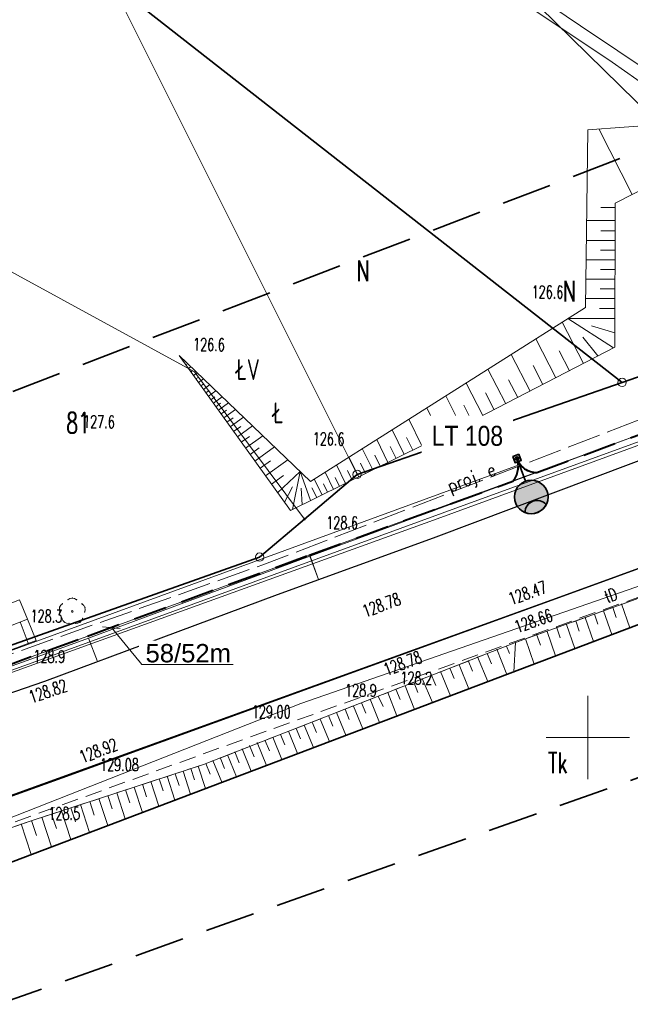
# Model space of a CAD drawing. Header units: metres. Extents: x 0 to 6497944, y 0 to 5963356.
# Tile 186 of 197: x 6497566 to 6497603, y 5963134 to 5963193. Entities that reach past the tile are written whole.
import ezdxf
from ezdxf import colors
from ezdxf.entities.mleader import LeaderData, LeaderLine
from ezdxf.math import Vec2, Vec3

# ---------------------------------------------------------------- set-up
doc = ezdxf.new("R2010")
doc.units = ezdxf.units.M
doc.header["$MEASUREMENT"] = 0
doc.linetypes.add('L_0_04', pattern=[1.5, 1, -0.5])
doc.linetypes.add('mz2.0_0.5', pattern=[2.5, 2, -0.5])
doc.layers.get('0').update_dxf_attribs({"color": 8, "linetype": 'CONTINUOUS', "lineweight": 13})
doc.layers.get('DEFPOINTS').update_dxf_attribs({"linetype": 'CONTINUOUS', "lineweight": 0, "true_color": 0xffffff})
for name, color, linetype, lineweight in [('000_INNE__NIEZYDENTYFIKOWANE_', 8, 'CONTINUOUS', 13), ('209_OPIS_KONTURU_KLASYFIKACYJNEGO', 8, 'CONTINUOUS', 13), ('210_OZNACZENIE_UzYTKU', 8, 'CONTINUOUS', 13), ('211_NR_DZIAlKI', 7, 'CONTINUOUS', 25), ('217_GRANICA_KONTURU_KLASYFIKCYJNEGO', 8, 'CONTINUOUS', 13), ('218_GRANICA_UzYTKU', 8, 'CONTINUOUS', 13), ('219_LINIA_GRANICY', 3, 'CONTINUOUS', 35), ('CHODNIK__POWIERZCHNIA_', 8, 'L_0_04', 13), ('drzewo_lisciaste__punkt_', 8, 'CONTINUOUS', 13), ('E_proj_opisy_ośw', 1, 'CONTINUOUS', 13), ('E_proj_opisy_ośw.', 7, 'CONTINUOUS', 13), ('E_proj_ośw_latarnia', 1, 'CONTINUOUS', 35), ('E_proj_ośw_linia_obw. 100', 1, 'L_0_04', 40), ('JEZDNIA__POWIERZCHNIA_', 8, 'CONTINUOUS', 25), ('KRAWezNIK__LINIA_', 8, 'CONTINUOUS', 25), ('PRZEWoD_ELEKTROENERGETYCZNY__LINIA_', 1, 'CONTINUOUS', 13), ('PRZEWoD_GAZOWY__LINIA_', 54, 'CONTINUOUS', 13), ('PRZEWoD_TELEKOMUNIKACYJNY__LINIA_', 30, 'CONTINUOUS', 13), ('PRZEWoD_TELEKOMUNIKACYJNY__LINIA__ATR1', 30, 'CONTINUOUS', 13), ('przewód elektroenergetyczny (linia) - ob. projektowany', 1, 'mz2.0_0.5', 13), ('przewód elektroenergetyczny (linia) - ob. projektowany-Atr1', 1, 'mz2.0_0.5', 13), ('PUNKT_WYSOKOsCIOWY_NATURALNY_ATR2', 8, 'CONTINUOUS', 13), ('PUNKT_WYSOKOsCIOWY_SZTUCZNY_ATR2', 8, 'CONTINUOUS', 13), ('RoW_MELIORACYJNY__POWIERZCHNIA_', 8, 'CONTINUOUS', 13), ('siatka', 8, 'CONTINUOUS', 13), ('SKARPA_NIEUMOCNIONA__POWIERZCHNIA_', 8, 'CONTINUOUS', 13), ('ZAKRES', 190, 'L_0_04', 35)]:
    doc.layers.add(name, color=color, linetype=linetype, lineweight=lineweight)
doc.styles.add('Andy', font='arial.ttf', dxfattribs={"height": 2})
doc.styles.add('Narrow', font='ARIALN.TTF', dxfattribs={"height": 2})
doc.styles.get("Standard").update_dxf_attribs({"font": 'simplex.shx'})

# ---------------------------------------------------------------- blocks, each defined once
blk = doc.blocks.new('GRT')
at = {"color": 0, "linetype": 'Continuous', "lineweight": 18}
blk.add_circle((0, 0), 0.5, dxfattribs=at)
blk = doc.blocks.new('GRO')
at = {"color": 0, "linetype": 'Continuous', "lineweight": 13}
blk.add_circle((0, 0), 0.1, dxfattribs=at)
blk = doc.blocks.new('A$C5E955987')
at = {"layer": 'E_proj_ośw_latarnia', "true_color": 0xffffff}
h = blk.add_hatch(color=7, dxfattribs=at)
h.dxf.hatch_style = 1
h.paths.add_polyline_path([(3.223, 1.824, 1), (3.408, 1.892, 1)], flags=0)
h.paths.add_polyline_path([(3.2, 1.606), (3.567, 1.742), (3.431, 2.111), (3.064, 1.976)])
h.paths.add_polyline_path([(3.223, 1.824, -1), (3.408, 1.892, -1)], flags=16)
h.paths.add_polyline_path([(0.071, 1.38, -0.683546), (0.557, 0.106, 0.679532), (1.952, 1.355, 0.687575)])
h = blk.add_hatch(color=7, dxfattribs=at)
h.dxf.hatch_style = 1
h.paths.add_polyline_path([(3.223, 1.824, 1), (3.408, 1.892, 1)])
at = {"layer": 'E_proj_ośw_latarnia'}
blk.add_hatch(color=256, dxfattribs=at).paths.add_polyline_path([(0.071, 1.38, 0.389707), (0.557, 0.106), (0.557, 0.106, 0.683546)])
at = {"layer": 'E_proj_ośw_latarnia', "flags": 128}
blk.add_lwpolyline([(3.132, 1.791), (1.952, 1.355)], dxfattribs=at)
at = {"layer": 'E_proj_ośw_latarnia'}
blk.add_lwpolyline([(3.567, 1.742), (3.2, 1.606), (3.064, 1.976), (3.431, 2.111)], close=True, dxfattribs=at)
blk.add_lwpolyline([(0.071, 1.38, 0.389707), (0.557, 0.106), (0.557, 0.106, 0.683546)], format="xyb", close=True, dxfattribs=at)
for centre, radius in [((1.007, 1.007), 1.007), ((3.315, 1.858), 0.0984)]:
    blk.add_circle(centre, radius, dxfattribs=at)
blk = doc.blocks.new('_None')
blk = doc.blocks.new('_Oblique')
at = {"color": 0, "linetype": 'ByBlock', "lineweight": -2}
blk.add_line((-0.5, -0.5), (0.5, 0.5), dxfattribs=at)

msp = doc.modelspace()

# ---------------------------------------------------------------- linework, layer by layer
at = {"layer": '000_INNE__NIEZYDENTYFIKOWANE_', "flags": 128}
for points in [[(6497602.65, 5963182.58), (6497600.65, 5963186.51)], [(6497601.63, 5963181.79), (6497600.78, 5963181.79)], [(6497601.63, 5963181.01), (6497599.92, 5963181.02)], [(6497601.63, 5963180.39), (6497600.77, 5963180.39)], [(6497601.63, 5963179.81), (6497599.91, 5963179.81)], [(6497601.63, 5963179.23), (6497600.76, 5963179.24)], [(6497601.63, 5963178.66), (6497599.89, 5963178.66)], [(6497601.63, 5963178.08), (6497600.75, 5963178.08)], [(6497601.62, 5963177.5), (6497599.87, 5963177.5)], [(6497601.62, 5963176.92), (6497600.74, 5963176.92)], [(6497601.62, 5963176.33), (6497599.86, 5963176.33)], [(6497601.62, 5963175.74), (6497600.69, 5963175.74)], [(6497601.54, 5963173.37), (6497598.79, 5963175.13)], [(6497601.62, 5963175.13), (6497598.8, 5963175.14)], [(6497599.73, 5963172.43), (6497598.45, 5963174.91)], [(6497601.62, 5963174.27), (6497600.21, 5963174.7)], [(6497598.08, 5963171.58), (6497596.87, 5963173.92)], [(6497600.6, 5963172.89), (6497599.7, 5963174.01)], [(6497598.89, 5963172), (6497598.27, 5963173.2)], [(6497575.58, 5963172.76), (6497575.59, 5963172.77)], [(6497575.73, 5963172.55), (6497575.79, 5963172.6)], [(6497596.53, 5963170.78), (6497595.39, 5963172.98)], [(6497575.88, 5963172.34), (6497575.93, 5963172.38)], [(6497576.03, 5963172.14), (6497576.17, 5963172.24)], [(6497595.07, 5963170.02), (6497594, 5963172.1)], [(6497597.29, 5963171.17), (6497596.71, 5963172.31)], [(6497576.18, 5963171.93), (6497576.27, 5963171.99)], [(6497576.33, 5963171.72), (6497576.55, 5963171.88)], [(6497576.48, 5963171.51), (6497576.61, 5963171.6)], [(6497576.63, 5963171.3), (6497576.93, 5963171.52)], [(6497595.79, 5963170.4), (6497595.24, 5963171.46)], [(6497576.78, 5963171.09), (6497576.95, 5963171.21)], [(6497576.93, 5963170.88), (6497577.3, 5963171.15)], [(6497593.7, 5963169.31), (6497592.69, 5963171.26)], [(6497577.08, 5963170.67), (6497577.28, 5963170.82)], [(6497577.23, 5963170.47), (6497577.68, 5963170.79)], [(6497577.38, 5963170.26), (6497577.62, 5963170.43)], [(6497577.53, 5963170.05), (6497578.06, 5963170.43)], [(6497592.39, 5963168.66), (6497591.48, 5963170.5)], [(6497594.37, 5963169.66), (6497593.85, 5963170.67)], [(6497577.68, 5963169.84), (6497577.96, 5963170.05)], [(6497577.83, 5963169.63), (6497578.44, 5963170.07)], [(6497578.16, 5963169.17), (6497578.85, 5963169.67)], [(6497591.17, 5963168.06), (6497590.33, 5963169.77)], [(6497593.04, 5963168.98), (6497592.56, 5963169.93)], [(6497577.99, 5963169.41), (6497578.31, 5963169.64)], [(6497578.34, 5963168.92), (6497578.71, 5963169.18)], [(6497578.53, 5963168.64), (6497579.33, 5963169.22)], [(6497590.04, 5963167.5), (6497589.25, 5963169.09)], [(6497591.77, 5963168.36), (6497591.33, 5963169.24)], [(6497578.74, 5963168.35), (6497579.17, 5963168.66)], [(6497578.97, 5963168.04), (6497579.87, 5963168.7)], [(6497590.59, 5963167.78), (6497590.19, 5963168.6)], [(6497579.2, 5963167.71), (6497579.69, 5963168.06)], [(6497579.46, 5963167.36), (6497580.49, 5963168.1)], [(6497588.98, 5963166.98), (6497588.26, 5963168.46)], [(6497589.5, 5963167.24), (6497589.12, 5963168)], [(6497579.73, 5963166.98), (6497580.28, 5963167.38)], [(6497580.02, 5963166.58), (6497581.2, 5963167.43)], [(6497587.09, 5963166.05), (6497586.46, 5963167.33)], [(6497588, 5963166.5), (6497587.33, 5963167.87)], [(6497588.49, 5963166.74), (6497588.13, 5963167.45)], [(6497586.25, 5963165.63), (6497585.66, 5963166.82)], [(6497587.54, 5963166.27), (6497587.21, 5963166.93)], [(6497580.33, 5963166.15), (6497580.96, 5963166.6)], [(6497580.66, 5963165.69), (6497582, 5963166.66)], [(6497585.46, 5963165.24), (6497584.92, 5963166.35)], [(6497586.66, 5963165.84), (6497586.36, 5963166.45)], [(6497581.01, 5963165.2), (6497581.73, 5963165.72)], [(6497581.38, 5963164.68), (6497582.74, 5963165.96)], [(6497582.27, 5963163.67), (6497582.74, 5963165.96)], [(6497583.36, 5963164.21), (6497582.74, 5963165.96)], [(6497584.73, 5963164.88), (6497584.23, 5963165.91)], [(6497585.09, 5963165.06), (6497584.83, 5963165.59)], [(6497585.85, 5963165.43), (6497585.57, 5963166.01)], [(6497581.79, 5963164.11), (6497582.27, 5963165.03)], [(6497582.85, 5963163.95), (6497582.79, 5963164.96)], [(6497583.73, 5963164.39), (6497583.44, 5963164.97)], [(6497584.05, 5963164.55), (6497583.58, 5963165.5)], [(6497584.38, 5963164.71), (6497584.14, 5963165.21)], [(6497602.02, 5963158.01), (6497602.52, 5963156.58)], [(6497600.39, 5963157.39), (6497600.6, 5963156.79)], [(6497600.94, 5963157.59), (6497601.44, 5963156.17)], [(6497601.49, 5963157.8), (6497601.7, 5963157.19)], [(6497566.42, 5963155.65), (6497565.94, 5963156.93)], [(6497598.72, 5963156.78), (6497599.21, 5963155.33)], [(6497599.28, 5963156.99), (6497599.48, 5963156.38)], [(6497599.84, 5963157.2), (6497600.33, 5963155.75)], [(6497596.92, 5963156.19), (6497597.15, 5963155.54)], [(6497597.55, 5963156.36), (6497598.05, 5963154.89)], [(6497598.11, 5963156.63), (6497598.34, 5963155.97)], [(6497595.11, 5963155.48), (6497595.29, 5963155.03)], [(6497596.25, 5963155.91), (6497596.78, 5963154.4)], [(6497593.96, 5963155.04), (6497594.21, 5963154.42)], [(6497594.53, 5963155.29), (6497595.13, 5963153.78)], [(6497592.28, 5963154.36), (6497592.86, 5963152.92)], [(6497592.81, 5963154.62), (6497593.08, 5963153.97)], [(6497593.38, 5963154.83), (6497593.99, 5963153.35)], [(6497590.54, 5963153.92), (6497590.88, 5963153.11)], [(6497591.16, 5963153.96), (6497591.75, 5963152.5)], [(6497591.71, 5963154.15), (6497591.97, 5963153.54)], [(6497589.56, 5963153.31), (6497589.8, 5963152.69)], [(6497590.05, 5963153.54), (6497590.67, 5963152.09)], [(6497587.99, 5963152.69), (6497588.54, 5963151.29)], [(6497588.48, 5963152.89), (6497588.74, 5963152.27)], [(6497589.03, 5963153.09), (6497589.59, 5963151.68)], [(6497586.41, 5963152.08), (6497586.68, 5963151.46)], [(6497586.94, 5963152.29), (6497587.5, 5963150.89)], [(6497587.42, 5963152.48), (6497587.71, 5963151.86)], [(6497584.92, 5963151.49), (6497585.48, 5963150.13)], [(6497585.43, 5963151.7), (6497585.68, 5963151.07)], [(6497585.93, 5963151.88), (6497586.49, 5963150.51)], [(6497583.45, 5963150.92), (6497583.72, 5963150.3)], [(6497583.94, 5963151.1), (6497584.5, 5963149.75)], [(6497584.44, 5963151.32), (6497584.69, 5963150.68)], [(6497581.55, 5963150.18), (6497581.82, 5963149.55)], [(6497582.03, 5963150.37), (6497582.57, 5963149.03)], [(6497582.5, 5963150.54), (6497582.76, 5963149.92)], [(6497582.97, 5963150.74), (6497583.53, 5963149.39)], [(6497580.15, 5963149.69), (6497580.71, 5963148.32)], [(6497580.64, 5963149.8), (6497580.89, 5963149.19)], [(6497581.1, 5963150.01), (6497581.64, 5963148.67)], [(6497578.81, 5963149.14), (6497579.08, 5963148.48)], [(6497579.26, 5963149.32), (6497579.8, 5963147.98)], [(6497579.7, 5963149.51), (6497579.98, 5963148.83)], [(6497577.07, 5963148.43), (6497577.33, 5963147.79)], [(6497577.5, 5963148.61), (6497578.03, 5963147.31)], [(6497577.94, 5963148.79), (6497578.2, 5963148.13)], [(6497578.37, 5963148.96), (6497578.91, 5963147.64)], [(6497575.24, 5963147.82), (6497575.47, 5963147.12)], [(6497575.71, 5963147.98), (6497576.16, 5963146.6)], [(6497576.17, 5963148.13), (6497576.39, 5963147.45)], [(6497576.62, 5963148.28), (6497577.06, 5963146.94)], [(6497573.78, 5963147.35), (6497574.26, 5963145.88)], [(6497574.27, 5963147.51), (6497574.51, 5963146.79)], [(6497574.76, 5963147.67), (6497575.22, 5963146.24)], [(6497571.73, 5963146.68), (6497572.24, 5963145.11)], [(6497572.26, 5963146.85), (6497572.51, 5963146.08)], [(6497572.77, 5963147.02), (6497573.27, 5963145.5)], [(6497573.28, 5963147.19), (6497573.52, 5963146.44)], [(6497570.11, 5963146.15), (6497570.38, 5963145.33)], [(6497570.66, 5963146.33), (6497571.19, 5963144.71)], [(6497571.2, 5963146.51), (6497571.46, 5963145.71)], [(6497568.41, 5963145.59), (6497568.97, 5963143.87)], [(6497568.98, 5963145.78), (6497569.26, 5963144.94)], [(6497569.55, 5963145.97), (6497570.09, 5963144.3)], [(6497566.62, 5963145.01), (6497566.92, 5963144.11)], [(6497567.23, 5963145.21), (6497567.81, 5963143.43)], [(6497567.82, 5963145.4), (6497568.11, 5963144.53)], [(6497566, 5963144.81), (6497566.59, 5963142.97)]]:
    msp.add_lwpolyline(points, dxfattribs=at)
at = {"layer": '217_GRANICA_KONTURU_KLASYFIKCYJNEGO', "flags": 128}
for points in [[(6497584.59, 5963206.09), (6497615.37, 5963175.93)], [(6497586.15, 5963165.78), (6497571.42, 5963195.28)], [(6497547.11, 5963187.91), (6497576.39, 5963171.94)], [(6497576.39, 5963171.94), (6497582.99, 5963163.1)], [(6497582.99, 5963163.1), (6497586.15, 5963165.78)], [(6497580.3, 5963160.82), (6497582.99, 5963163.1)], [(6497550.83, 5963150.38), (6497580.3, 5963160.82)]]:
    msp.add_lwpolyline(points, dxfattribs=at)
at = {"layer": '218_GRANICA_UzYTKU', "flags": 128}
for points in [[(6497615.37, 5963175.93), (6497584.59, 5963206.09)], [(6497571.42, 5963195.28), (6497602.05, 5963171.3)], [(6497571.42, 5963195.28), (6497586.15, 5963165.78)], [(6497547.11, 5963187.91), (6497576.39, 5963171.94)], [(6497602.05, 5963171.3), (6497615.37, 5963175.93)], [(6497576.39, 5963171.94), (6497582.99, 5963163.1)], [(6497586.15, 5963165.78), (6497602.05, 5963171.3)], [(6497523.54, 5963126.66), (6497627.63, 5963166.09)], [(6497582.99, 5963163.1), (6497586.15, 5963165.78)], [(6497580.3, 5963160.82), (6497582.99, 5963163.1)], [(6497550.83, 5963150.38), (6497580.3, 5963160.82)]]:
    msp.add_lwpolyline(points, dxfattribs=at)
at = {"layer": '219_LINIA_GRANICY', "flags": 128}
for points in [[(6497602.05, 5963171.3), (6497571.42, 5963195.28)], [(6497602.05, 5963171.3), (6497615.37, 5963175.93)], [(6497602.05, 5963171.3), (6497586.15, 5963165.78)], [(6497627.63, 5963166.09), (6497523.54, 5963126.66)], [(6497586.15, 5963165.78), (6497582.99, 5963163.1)], [(6497580.3, 5963160.82), (6497582.99, 5963163.1)], [(6497580.3, 5963160.82), (6497550.83, 5963150.38)]]:
    msp.add_lwpolyline(points, dxfattribs=at)
at = {"layer": 'CHODNIK__POWIERZCHNIA_', "flags": 128}
for points in [[(6497659.73, 5963178.79), (6497626.22, 5963166.67), (6497599.54, 5963157.17), (6497532.19, 5963132.88), (6497471.58, 5963110.99), (6497416.25, 5963090.68)], [(6497598.76, 5963158.58), (6497616.88, 5963165.17)], [(6497618.42, 5963163.87), (6497595.66, 5963155.7)], [(6497531.74, 5963134.36), (6497598.76, 5963158.58)], [(6497595.66, 5963155.7), (6497576.94, 5963148.38)], [(6497576.94, 5963148.38), (6497566.59, 5963145)], [(6497566.59, 5963145), (6497546.9, 5963138.17)]]:
    msp.add_lwpolyline(points, dxfattribs=at)
at = {"layer": 'DEFPOINTS', "linetype": 'Continuous'}
for points in [[(6497690.58, 5963198.6), (6497690.058, 5963200.006), (6497665.494, 5963190.895), (6497665.978, 5963189.568), (6497665.494, 5963190.895), (6497641.117, 5963182.085), (6497641.621, 5963180.703), (6497641.116, 5963182.085), (6497616.64, 5963173.176), (6497617.153, 5963171.772), (6497616.64, 5963173.176), (6497583.323, 5963160.879), (6497583.832, 5963159.468), (6497583.321, 5963160.878), (6497570.03, 5963155.953), (6497570.571, 5963154.554), (6497570.03, 5963155.953), (6497566.135, 5963154.547)], [(6497643.11, 5963182.806), (6497596.147, 5963165.645), (6497596.241, 5963165.389), (6497596.147, 5963165.645), (6497549.184, 5963148.484), (6497549.082, 5963148.773), (6497549.158, 5963148.559), (6497502.108, 5963131.637), (6497502.226, 5963131.325), (6497502.108, 5963131.637), (6497455.059, 5963114.716), (6497455.213, 5963114.328), (6497455.059, 5963114.716), (6497408.055, 5963097.666), (6497408.251, 5963097.232), (6497408.055, 5963097.666), (6497361.052, 5963080.616), (6497361.06, 5963080.618), (6497361.058, 5963080.618), (6497313.974, 5963063.795), (6497313.777, 5963064.34), (6497313.974, 5963063.795), (6497264.99, 5963053.548)], [(6497570.571, 5963154.554), (6497570.03, 5963155.953)], [(6497566.135, 5963154.547), (6497553.426, 5963150.07), (6497543.642, 5963146.606), (6497529.484, 5963141.529), (6497512.629, 5963135.269), (6497489.259, 5963126.409), (6497478.599, 5963122.729), (6497468.009, 5963119.059), (6497449.519, 5963112.439), (6497435.699, 5963107.429), (6497426.829, 5963104.339), (6497411.039, 5963098.659), (6497391.115, 5963091.415), (6497364.649, 5963081.724), (6497341.305, 5963073.243), (6497324.879, 5963067.374), (6497317.094, 5963064.719), (6497303.054, 5963060.942), (6497292.628, 5963058.63), (6497281.118, 5963056.345)]]:
    msp.add_lwpolyline(points, dxfattribs=at)
at = {"layer": 'drzewo_lisciaste__punkt_'}
msp.add_circle((6497569.06, 5963157.56), 0.05, dxfattribs=at)
for centre, radius, start, end in [((6497568.667, 5963157.694), 0.384, 120.41197, 204.70524), ((6497569.058, 5963157.965), 0.395, 48.57074, 131.05451), ((6497569.465, 5963157.684), 0.377, 336.03748, 61.82277), ((6497568.823, 5963157.237), 0.4, 193.43876, 275.12917), ((6497569.295, 5963157.222), 0.388, 264.89394, 348.74517)]:
    msp.add_arc(centre, radius, start, end, dxfattribs=at)
for p in [(6497568.47, 5963158.03), (6497568.8, 5963158.26), (6497569.06, 5963158.36), (6497569.32, 5963158.26), (6497569.65, 5963158.03), (6497568.3, 5963157.81), (6497568.31, 5963157.53), (6497569.81, 5963157.53), (6497569.82, 5963157.81), (6497568.44, 5963157.14), (6497568.59, 5963156.91), (6497568.86, 5963156.84), (6497569.26, 5963156.84), (6497569.53, 5963156.91), (6497569.68, 5963157.14)]:
    msp.add_point(p, dxfattribs=at)
at = {"layer": 'JEZDNIA__POWIERZCHNIA_', "flags": 128}
for points in [[(6497562, 5963151.52), (6497567.42, 5963153.38), (6497581.38, 5963158.58), (6497590.74, 5963161.97), (6497605.1, 5963167.37), (6497630.7, 5963176.72), (6497646.44, 5963182.46), (6497661.98, 5963188.11), (6497680.74, 5963194.95), (6497690.58, 5963198.6), (6497697.66, 5963203.01), (6497702.62, 5963206.69), (6497709.79, 5963213.73), (6497710.93, 5963214.73), (6497717.24, 5963222.65), (6497724.65, 5963232.21)], [(6497713.37, 5963183.88), (6497710.98, 5963187.54), (6497708.06, 5963190.08), (6497703.12, 5963191.88), (6497696.43, 5963192.38), (6497692.41, 5963191.88), (6497687.47, 5963190.64), (6497659.18, 5963180.3), (6497649.51, 5963176.88), (6497616.88, 5963165.17), (6497598.76, 5963158.58), (6497531.74, 5963134.36)]]:
    msp.add_lwpolyline(points, dxfattribs=at)
at = {"layer": 'KRAWezNIK__LINIA_', "flags": 128}
msp.add_lwpolyline([(6497531.74, 5963134.36), (6497568.46, 5963147.58), (6497598.76, 5963158.58), (6497616.88, 5963165.17), (6497649.51, 5963176.88), (6497659.18, 5963180.3), (6497687.47, 5963190.64), (6497692.41, 5963191.88), (6497696.43, 5963192.38)], dxfattribs=at)
at = {"layer": 'PRZEWoD_ELEKTROENERGETYCZNY__LINIA_', "flags": 128}
msp.add_lwpolyline([(6497740, 5963252.63), (6497723.78, 5963232.67), (6497713.96, 5963220.58), (6497705.61, 5963210.38), (6497695.65, 5963201.82), (6497672.47, 5963192.74), (6497646.11, 5963182.86), (6497631.91, 5963177.78), (6497615.17, 5963172.16), (6497591.26, 5963163.45), (6497567.54, 5963154.8), (6497546.81, 5963147.29)], dxfattribs=at)
at = {"layer": 'PRZEWoD_GAZOWY__LINIA_', "flags": 128}
msp.add_lwpolyline([(6497740, 5963252.11), (6497736.38, 5963247.54), (6497725.21, 5963233.92), (6497722.22, 5963230.35), (6497706.15, 5963210.52), (6497695.66, 5963201.61), (6497674.15, 5963193.24), (6497661.44, 5963188.26), (6497637.52, 5963179.61), (6497614.54, 5963171.74), (6497590.95, 5963163.12), (6497552.77, 5963149.34), (6497515.87, 5963135.93), (6497478.52, 5963122.49), (6497467.27, 5963118.39)], dxfattribs=at)
at = {"layer": 'PRZEWoD_TELEKOMUNIKACYJNY__LINIA_', "flags": 128}
msp.add_lwpolyline([(6497542.32, 5963136.11), (6497582.78, 5963152.04), (6497617.21, 5963164)], dxfattribs=at)
at = {"layer": 'RoW_MELIORACYJNY__POWIERZCHNIA_', "flags": 128}
msp.add_lwpolyline([(6497582.78, 5963204.04), (6497599.56, 5963192.69), (6497610.81, 5963185.15), (6497621.63, 5963177.78), (6497620.94, 5963177.36), (6497606.64, 5963186.87), (6497601.45, 5963190.51), (6497581.85, 5963203.61)], dxfattribs=at)
at = {"layer": 'siatka', "flags": 128}
for points in [[(6497600, 5963147.5), (6497600, 5963152.5)], [(6497597.5, 5963150), (6497602.5, 5963150)]]:
    msp.add_lwpolyline(points, dxfattribs=at)
at = {"layer": 'SKARPA_NIEUMOCNIONA__POWIERZCHNIA_', "flags": 128}
for points in [[(6497606.64, 5963186.87), (6497620.94, 5963177.36), (6497621.8, 5963175.63), (6497607.29, 5963184.94), (6497601.63, 5963182.06), (6497601.62, 5963173.41), (6497593.38, 5963169.15), (6497582.15, 5963163.61), (6497575.47, 5963172.91), (6497583.36, 5963165.36), (6497599.85, 5963175.8), (6497600, 5963186.46), (6497606.54, 5963186.94)], [(6497595.66, 5963155.7), (6497618.42, 5963163.87), (6497625.04, 5963166.23), (6497625.5, 5963165.28), (6497595.55, 5963153.94)], [(6497478.08, 5963124.43), (6497477.53, 5963125.67), (6497478.38, 5963126.01), (6497489.1, 5963130.04), (6497490.67, 5963130.73), (6497497.87, 5963133.48), (6497505.52, 5963136.45), (6497520.99, 5963142.1), (6497533.79, 5963146.47), (6497546.85, 5963151.09), (6497556.89, 5963154.71), (6497565.9, 5963158.25), (6497566.37, 5963157.1), (6497560.1, 5963154.64), (6497546.83, 5963149.4), (6497536.74, 5963145.84), (6497526.03, 5963142.04), (6497516.78, 5963138.83), (6497505.4, 5963134.58), (6497492.77, 5963129.99), (6497486.74, 5963127.79)], [(6497566.37, 5963157.1), (6497566.89, 5963155.82), (6497557.03, 5963152.16), (6497546.81, 5963148.35), (6497541.56, 5963146.48), (6497526.22, 5963140.9), (6497510.2, 5963135.07), (6497495.82, 5963129.94), (6497488.58, 5963127.34), (6497478.28, 5963123.72), (6497478.08, 5963124.43), (6497486.74, 5963127.79), (6497492.77, 5963129.99), (6497505.4, 5963134.58), (6497516.78, 5963138.83), (6497526.03, 5963142.04), (6497536.74, 5963145.84), (6497546.83, 5963149.4), (6497560.1, 5963154.64)], [(6497466.86, 5963107.25), (6497466.18, 5963108.81), (6497486.78, 5963116.32), (6497511.05, 5963125), (6497523.96, 5963129.59), (6497534.11, 5963133.65), (6497546.8, 5963138.13), (6497566.59, 5963145), (6497576.94, 5963148.38), (6497595.66, 5963155.7), (6497595.55, 5963153.94), (6497564.97, 5963142.36), (6497546.64, 5963135.89), (6497534.56, 5963131.63), (6497528.69, 5963129.47), (6497514.21, 5963124.64), (6497496.62, 5963118.17), (6497480.62, 5963112.31)]]:
    msp.add_lwpolyline(points, dxfattribs=at)
at = {"layer": 'ZAKRES', "ltscale": 3, "flags": 128}
msp.add_lwpolyline([(6497692.5, 5963219.5), (6497716, 5963186.5), (6497672.2, 5963172.1), (6497502, 5963111.8), (6497349, 5963052), (6497312.6, 5963038.4), (6497228.6, 5963030.4), (6497133.5, 5963045.2), (6496948.4, 5963119.5), (6496936.6, 5963083.2), (6496927.9, 5963075.7), (6496873, 5963095.9), (6496849.7, 5963104.2), (6496824.8, 5963105.1), (6496784.8, 5963107.4), (6496786.6, 5963174.3), (6496788.5, 5963184), (6496695.2, 5963217.9), (6496711.8, 5963253.1), (6496961, 5963151.5), (6497143.1, 5963082.8), (6497228.1, 5963066.8), (6497302.3, 5963072), (6497492.1, 5963142.6)], close=True, dxfattribs=at)

# ---------------------------------------------------------------- block references
at = {"xscale": 0.5, "yscale": 0.5, "zscale": 0.5}
for name, p in [('GRT', (6497602.05, 5963171.3)), ('GRT', (6497586.15, 5963165.78)), ('GRO', (6497582.99, 5963163.1)), ('GRT', (6497580.3, 5963160.82))]:
    msp.add_blockref(name, p, dxfattribs=at)
at = {"layer": 'E_proj_ośw_latarnia', "rotation": 90}
msp.add_blockref('A$C5E955987', (6497597.603, 5963163.422), dxfattribs=at)

# ---------------------------------------------------------------- texts
at = {"layer": '209_OPIS_KONTURU_KLASYFIKACYJNEGO', "width": 0.66}
msp.add_text('ŁV', height=1.25, dxfattribs=at).set_placement((6497578.9, 5963171.45))
at = {"layer": '210_OZNACZENIE_UzYTKU', "width": 0.66}
for s, p in [('N', (6497586.12, 5963177.37)), ('N', (6497598.5, 5963176.15)), ('Ł', (6497581.1, 5963168.85)), ('Tk', (6497597.6, 5963147.85))]:
    msp.add_text(s, height=1.25, dxfattribs=at).set_placement(p)
at = {"layer": '211_NR_DZIAlKI', "width": 0.66}
msp.add_text('81', height=1.25, dxfattribs=at).set_placement((6497568.7, 5963168.25))
at = {"layer": 'PRZEWoD_TELEKOMUNIKACYJNY__LINIA__ATR1', "width": 0.66}
msp.add_text('tD', height=0.75, rotation=19.2, dxfattribs=at).set_placement((6497601.16, 5963158.06))
at = {"layer": 'PUNKT_WYSOKOsCIOWY_NATURALNY_ATR2', "width": 0.66}
for s, rotation, p in [('126.6', 359.2, (6497596.61, 5963176.36)), ('126.6', 359.2, (6497576.3, 5963173.21)), ('127.6', 359.2, (6497569.7, 5963168.58)), ('126.6', 359.2, (6497583.48, 5963167.55)), ('128.6', 359.2, (6497584.29, 5963162.52)), ('128.3', 359.3, (6497566.55, 5963156.92)), ('128.9', 359.2, (6497566.72, 5963154.5)), ('128.2', 359.2, (6497588.74, 5963153.2))]:
    msp.add_text(s, height=0.75, rotation=rotation, dxfattribs=at).set_placement(p)
for s, p in [('128.9', (6497585.42, 5963152.45)), ('128.5', (6497567.62, 5963145.06))]:
    msp.add_text(s, height=0.75, dxfattribs=at).set_placement(p)
at = {"layer": 'PUNKT_WYSOKOsCIOWY_SZTUCZNY_ATR2', "width": 0.66}
for s, rotation, p in [('128.47', 19.1, (6497595.39, 5963157.94)), ('128.78', 19.9, (6497586.64, 5963157.2)), ('128.66', 19.1, (6497595.75, 5963156.26)), ('128.78', 20.7, (6497587.92, 5963153.69)), ('128.82', 18.9, (6497566.62, 5963152.05)), ('128.92', 20.7, (6497569.67, 5963148.45))]:
    msp.add_text(s, height=0.75, rotation=rotation, dxfattribs=at).set_placement(p)
for s, p in [('129.00', (6497579.83, 5963151.16)), ('129.08', (6497570.72, 5963147.99))]:
    msp.add_text(s, height=0.75, dxfattribs=at).set_placement(p)

# ---------------------------------------------------------------- next in the draw order: leaders
at = {"layer": 'E_proj_opisy_ośw.', "color": 10}
ml = msp.add_multileader_mtext('Standard', dxfattribs=at)
ml.set_content('\\A1;LT 108', color=10, style='Narrow')
ml.set_leader_properties(color=256)
ml.set_arrow_properties(name='NONE')
ml.build(insert=Vec2(0, 0))
ml.multileader.update_dxf_attribs({"leader_type": 0, "has_dogleg": 0, "has_text_frame": 1, "text_left_attachment_type": 3, "dogleg_length": 0.36, "arrow_head_size": 0, "scale": 0.7})
ctx = ml.context
ctx.base_point, ctx.scale, ctx.char_height, ctx.arrow_head_size, ctx.landing_gap_size, ctx.plane_origin = Vec3(6497590.207, 5963168.082), 0.7, 1.2, 0, 0.42, Vec3(6498440.769, 5963064.192)
ctx.left_attachment = 3
notes = []
notes.append((ctx, [(0, (0, 0, 0), (0, 0), (1, 0), 1, [])]))
ctx.mtext.insert, ctx.mtext.line_spacing_factor, ctx.mtext.flow_direction = Vec3(6497590.627, 5963168.697), 0.266667, 5
ctx.mtext.has_bg_fill, ctx.mtext.bg_color, ctx.mtext.bg_scale_factor, ctx.mtext.bg_transparency, ctx.mtext.use_window_bg_color = 1, -1073741824, 1.5, 0, 1
for ctx, leaders in notes:
    for number, flags, end, landing, length, lines in leaders:
        leader = LeaderData()
        leader.index, (leader.has_last_leader_line, leader.has_dogleg_vector, leader.attachment_direction) = number, flags
        leader.last_leader_point, leader.dogleg_vector, leader.dogleg_length = Vec3(end), Vec3(landing), length
        for number, points, colour, breaks in lines:
            line = LeaderLine()
            line.index, line.vertices, line.color, line.breaks = number, Vec3.list(points), colors.encode_raw_color(colour), breaks
            leader.lines.append(line)
        ctx.leaders.append(leader)

# ---------------------------------------------------------------- next in the draw order: leaders
ml = msp.add_multileader_mtext('Standard', dxfattribs=at)
ml.set_content('\\A1;LT 109', color=10, style='Narrow')
ml.set_leader_properties(color=256)
ml.set_arrow_properties(name='NONE')
ml.build(insert=Vec2(0, 0))
ml.multileader.update_dxf_attribs({"leader_type": 0, "has_dogleg": 0, "has_text_frame": 1, "text_left_attachment_type": 3, "dogleg_length": 0.36, "arrow_head_size": 0, "scale": 0.7})
ctx = ml.context
ctx.base_point, ctx.scale, ctx.char_height, ctx.arrow_head_size, ctx.landing_gap_size, ctx.plane_origin = Vec3(6497636.957, 5963185.464), 0.7, 1.2, 0, 0.42, Vec3(6498487.931, 5963080.837)
ctx.left_attachment = 3
notes = []
notes.append((ctx, [(0, (0, 0, 0), (0, 0), (1, 0), 1, [])]))
ctx.mtext.insert, ctx.mtext.line_spacing_factor, ctx.mtext.flow_direction = Vec3(6497637.377, 5963186.079), 0.266667, 5
ctx.mtext.has_bg_fill, ctx.mtext.bg_color, ctx.mtext.bg_scale_factor, ctx.mtext.bg_transparency, ctx.mtext.use_window_bg_color = 1, -1073741824, 1.5, 0, 1
for ctx, leaders in notes:
    for number, flags, end, landing, length, lines in leaders:
        leader = LeaderData()
        leader.index, (leader.has_last_leader_line, leader.has_dogleg_vector, leader.attachment_direction) = number, flags
        leader.last_leader_point, leader.dogleg_vector, leader.dogleg_length = Vec3(end), Vec3(landing), length
        for number, points, colour, breaks in lines:
            line = LeaderLine()
            line.index, line.vertices, line.color, line.breaks = number, Vec3.list(points), colors.encode_raw_color(colour), breaks
            leader.lines.append(line)
        ctx.leaders.append(leader)

# ---------------------------------------------------------------- next in the draw order: leaders
ml = msp.add_multileader_mtext('Standard', dxfattribs=at)
ml.set_content('\\A1;LT 110', color=10, style='Narrow')
ml.set_leader_properties(color=256)
ml.set_arrow_properties(name='NONE')
ml.build(insert=Vec2(0, 0))
ml.multileader.update_dxf_attribs({"leader_type": 0, "has_dogleg": 0, "has_text_frame": 1, "text_left_attachment_type": 3, "dogleg_length": 0.36, "arrow_head_size": 0, "scale": 0.7})
ctx = ml.context
ctx.base_point, ctx.scale, ctx.char_height, ctx.arrow_head_size, ctx.landing_gap_size, ctx.plane_origin = Vec3(6497684.163, 5963202.624), 0.7, 1.2, 0, 0.42, Vec3(6498534.844, 5963098.192)
ctx.left_attachment = 3
notes = []
notes.append((ctx, [(0, (0, 0, 0), (0, 0), (1, 0), 1, [])]))
ctx.mtext.insert, ctx.mtext.line_spacing_factor, ctx.mtext.flow_direction = Vec3(6497684.583, 5963203.239), 0.266667, 5
ctx.mtext.has_bg_fill, ctx.mtext.bg_color, ctx.mtext.bg_scale_factor, ctx.mtext.bg_transparency, ctx.mtext.use_window_bg_color = 1, -1073741824, 1.5, 0, 1
for ctx, leaders in notes:
    for number, flags, end, landing, length, lines in leaders:
        leader = LeaderData()
        leader.index, (leader.has_last_leader_line, leader.has_dogleg_vector, leader.attachment_direction) = number, flags
        leader.last_leader_point, leader.dogleg_vector, leader.dogleg_length = Vec3(end), Vec3(landing), length
        for number, points, colour, breaks in lines:
            line = LeaderLine()
            line.index, line.vertices, line.color, line.breaks = number, Vec3.list(points), colors.encode_raw_color(colour), breaks
            leader.lines.append(line)
        ctx.leaders.append(leader)

# ---------------------------------------------------------------- next in the draw order: texts
at = {"layer": 'przewód elektroenergetyczny (linia) - ob. projektowany-Atr1', "color": 1, "width": 0.9}
msp.add_text('proj. e', height=0.75, rotation=21.074, dxfattribs=at).set_placement((6497591.73, 5963164.69))

# ---------------------------------------------------------------- next in the draw order: leaders
at = {"layer": 'E_proj_opisy_ośw', "lineweight": 13}
ml = msp.add_multileader_mtext('Standard', dxfattribs=at)
ml.set_content('{\\H1.1x;58/52m} ', color=256, style='Andy')
ml.set_leader_properties(color=256, linetype='CONTINUOUS', lineweight=-1)
ml.set_arrow_properties(name='OBLIQUE')
ml.build(insert=Vec2(0, 0))
ml.multileader.update_dxf_attribs({"has_dogleg": 0, "text_left_attachment_type": 6, "text_right_attachment_type": 6, "dogleg_length": 0.36, "arrow_head_size": 0.75})
ctx = ml.context
ctx.base_point, ctx.char_height, ctx.arrow_head_size, ctx.landing_gap_size, ctx.plane_origin = Vec3(6497573.237, 5963154.387), 1, 0.75, 0.3, Vec3(6497604.204, 5963141.299)
ctx.left_attachment, ctx.right_attachment, ctx.text_align_type = 6, 6, 1
notes = []
notes.append((ctx, [(0, (1, 1, 0), (6497572.877, 5963154.387), (1, 0), 0.36, [(0, [(6497571.41, 5963156.594)], 0, [])])]))
ctx.mtext.insert, ctx.mtext.alignment, ctx.mtext.line_spacing_factor, ctx.mtext.line_spacing_style = Vec3(6497576.018, 5963155.607), 2, 0.9, 2
ctx.mtext.has_bg_fill, ctx.mtext.bg_color, ctx.mtext.bg_scale_factor, ctx.mtext.bg_transparency, ctx.mtext.use_window_bg_color = 1, -1073741824, 1.2, 0, 1
for ctx, leaders in notes:
    for number, flags, end, landing, length, lines in leaders:
        leader = LeaderData()
        leader.index, (leader.has_last_leader_line, leader.has_dogleg_vector, leader.attachment_direction) = number, flags
        leader.last_leader_point, leader.dogleg_vector, leader.dogleg_length = Vec3(end), Vec3(landing), length
        for number, points, colour, breaks in lines:
            line = LeaderLine()
            line.index, line.vertices, line.color, line.breaks = number, Vec3.list(points), colors.encode_raw_color(colour), breaks
            leader.lines.append(line)
        ctx.leaders.append(leader)

# ---------------------------------------------------------------- next in the draw order: linework, layer by layer
at = {"layer": 'DEFPOINTS', "linetype": 'Continuous'}
msp.add_lwpolyline([(6497595.872, 5963166.366), (6497548.909, 5963149.205), (6497549.003, 5963148.949), (6497548.909, 5963149.205), (6497501.946, 5963132.045), (6497501.844, 5963132.333), (6497501.92, 5963132.119), (6497454.87, 5963115.198), (6497454.989, 5963114.886), (6497454.87, 5963115.198), (6497407.821, 5963098.276), (6497407.976, 5963097.888), (6497407.821, 5963098.276), (6497360.818, 5963081.226), (6497361.013, 5963080.792), (6497360.818, 5963081.226), (6497313.814, 5963064.176), (6497313.822, 5963064.179), (6497313.82, 5963064.178), (6497266.736, 5963047.355)], dxfattribs=at)
at = {"layer": 'E_proj_ośw_linia_obw. 100', "ltscale": 2, "transparency": 33554687}
msp.add_lwpolyline([(6497553.426, 5963150.07), (6497569.98, 5963156.083), (6497583.282, 5963160.944), (6497595.501, 5963165.375, 0.261014), (6497595.744, 5963166.737, 0.328874), (6497596.93, 5963165.901), (6497616.64, 5963173.176), (6497642.264, 5963182.5, 0.365094), (6497642.696, 5963183.927, 0.360274), (6497643.991, 5963183.124), (6497665.494, 5963190.895), (6497678.525, 5963195.536, 0.345765), (6497678.77, 5963195.925, -0.306042), (6497678.949, 5963196.259), (6497689.203, 5963199.909, 0.466826), (6497689.646, 5963201.128)], format="xyb", dxfattribs=at)
at = {"layer": 'przewód elektroenergetyczny (linia) - ob. projektowany', "color": 1, "linetype": 'mz2.0_0.5', "lineweight": 18, "flags": 128}
msp.add_lwpolyline([(6497490.96, 5963191.47), (6497495.63, 5963192.54), (6497505.75, 5963143.35), (6497508.26, 5963134.94), (6497520.52, 5963139.11), (6497551.03, 5963149.92), (6497580.5, 5963160.36), (6497610.11, 5963171.77)], dxfattribs=at)

doc.saveas('drawing.dxf')
